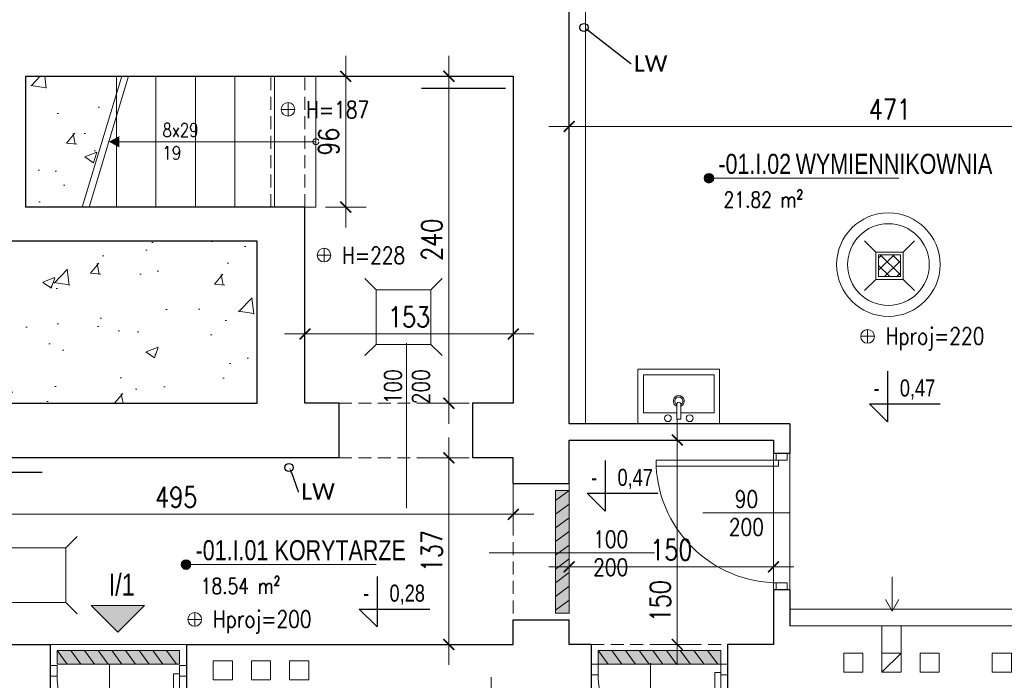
# Model space of a CAD drawing. Header units: millimetres. Extents: x 284606 to 569416, y -192995 to -95103.
# Tile 160 of 178: x 313052 to 313775, y -101650 to -101165. Entities that reach past the tile are written whole.
import ezdxf
from ezdxf import colors
from ezdxf.entities.mleader import LeaderData, LeaderLine
from ezdxf.enums import TextEntityAlignment as Align
from ezdxf.lldxf.tags import DXFTag
from ezdxf.math import Vec2, Vec3

# ---------------------------------------------------------------- set-up
doc = ezdxf.new("R2010")
doc.units = ezdxf.units.MM
doc.linetypes.add('HIDDEN', pattern=[9.525, 6.35, -3.175])
doc.layers.get('0').update_dxf_attribs({"lineweight": 0})
for name, color, linetype, lineweight in [('!STR_Konstrukcja 0.20', 200, 'Continuous', 20), ('!STR_Konstrukcja 0.30', 64, 'Continuous', 30), ('!STR_Opisy 0.09', 8, 'Continuous', 9), ('!STR_Przerywana 0.09', 8, 'HIDDEN', 9), ('!STR_Stolarka drzwiowa', 30, 'Continuous', 15), ('!STR_Wymiarowanie', 254, 'Continuous', 9)]:
    doc.layers.add(name, color=color, linetype=linetype, lineweight=lineweight)
for name, color, linetype, lineweight, true_color in [('!STR_Kreskowanie ścian', 7, 'Continuous', 5, 0xa6a6a6), ('!STR_opaski okien', 7, 'Continuous', 5, 0xf7e5df), ('!STR_Wentylacja', 7, 'Continuous', 15, 0x3399ff), ('EKO Wyposażenie', 7, 'Continuous', 5, 0x919191), ('IS_Powrót', 5, 'SOLID', 30, 0x0000ff)]:
    doc.layers.add(name, color=color, linetype=linetype, lineweight=lineweight, true_color=true_color)
doc.layers.add('!STR_Obrysy pomieszczeń', color=215, linetype='Continuous', lineweight=9, plot=False)
doc.layers.add('AB1 - OPISY', color=7, linetype='Continuous')
doc.layers.add('I__KANALIZACJA_SAN', color=7, linetype='KAN_SAN', true_color=0x753b00)
doc.styles.add('1_50', font='txt', dxfattribs={"width": 0.8})
doc.styles.add('AB_Arial', font='NirmalaS.ttf')
doc.styles.add('EKO 1-10', font='romans.shx', dxfattribs={"width": 0.8, "height": 15})
doc.styles.add('EKO 1-5', font='romans.shx', dxfattribs={"width": 0.8, "height": 10})
doc.styles.get("Standard").update_dxf_attribs({"font": 'calibri.ttf'})
doc.linetypes.add('KAN_SAN', pattern='A,20,-7,["KS",Standard,S=5,R=0,X=-5,Y=-2.5],-6', length=33)
tags = doc.linetypes.add('SOLID', pattern=[10, 10, 0]).pattern_tags.tags
tags[6:7] = [DXFTag(74, 4), DXFTag(75, 0), DXFTag(340, '0'), DXFTag(46, 0.0), DXFTag(50, 0.0), DXFTag(44, 0.0), DXFTag(45, 0.0)]
tags[4:5] = [DXFTag(74, 4), DXFTag(75, 0), DXFTag(340, '0'), DXFTag(46, 0.0), DXFTag(50, 0.0), DXFTag(44, 0.0), DXFTag(45, 0.0)]
doc.dimstyles.new('EKO wymiar 1-10', dxfattribs={"dimtxt": 15, "dimasz": 8, "dimexe": 15, "dimexo": 15, "dimgap": 5, "dimtad": 1, "dimdec": 0, "dimtxsty": 'EKO 1-10', "dimblk": 'ARCHTICK', "dimcen": 10, "dimdle": 15, "dimclrd": 256, "dimclre": 256, "dimclrt": 256, "dimazin": 2, "dimtfac": 1, "dimtdec": 0, "dimtmove": 2, "dimatfit": 3, "dimldrblk": 'ARCHTICK', "dimfxl": 15, "dimfxlon": 1, "dimlwd": -1, "dimlwe": -1, "dimarcsym": 0})
pattern_1 = [(50, (25876.69, -844.5), (91.092334, -7.969543), [9.525, -104.775]), (355, (25876.69, -844.5), (-17.62171, 95.528423), [7.62, -83.820292]), (100.451445, (25884.28, -845.16), (73.470624, 87.558876), [8.095004, -89.045122]), (46.1842, (25876.69, -819.1), (135.53952, -21.021164), [14.2875, -157.1625]), (96.63556, (25887.99, -820.85), (118.702067, 123.71306), [12.14251, -133.567804]), (351.18415, (25876.69, -819.1), (118.70207, 123.71306), [11.429984, -125.729866]), (21, (25889.39, -825.45), (75.807196, -51.1326), [9.525, -104.775]), (326, (25889.39, -825.45), (30.901014, 92.093983), [7.62, -83.82]), (71.451445, (25895.71, -829.71), (106.70821, 40.961384), [8.095004, -89.04497]), (37.5, (25876.693, -844.5), (1.5443016, 42.2775194), [0, -82.804, 0, -85.09, 0, -84.1375]), (7.5, (25876.693, -844.5), (33.409831, 50.0902874), [0, -48.514, 0, -80.899, 0, -32.0675]), (327.5, (25848.372, -844.5), (67.7952976, -2.864372), [0, -31.75, 0, -99.06, 0, -131.445]), (317.5, (25835.67, -844.5), (74.064591, 12.713246), [0, -41.275, 0, -65.786, 0, -93.345])]

# ---------------------------------------------------------------- blocks, each defined once
blk = doc.blocks.new('*U120')
at = {"layer": '!STR_Opisy 0.09', "linetype": 'Continuous'}
blk.add_line((0, 32.11), (0, -89.22), dxfattribs=at)
at = {"layer": '!STR_Opisy 0.09', "linetype": 'Continuous', "style": 'EKO 1-5', "width": 0.8}
blk.add_attdef('SZER', text='', height=12.5, rotation=270, dxfattribs=at).set_placement((0, 0), align=Align.BOTTOM_CENTER)
at = {"layer": '!STR_Opisy 0.09', "ltscale": 0.7, "style": 'EKO 1-5', "width": 0.8}
blk.add_attdef('WYS', text='', height=12.5, rotation=270, dxfattribs=at).set_placement((-10.53, 0), align=Align.MIDDLE_CENTER)
at = {"layer": '!STR_Opisy 0.09', "linetype": 'Continuous', "style": 'EKO 1-5', "width": 0.8}
blk.add_attdef('HP=', (50.53, -134.58), '', height=12.5, rotation=180, dxfattribs=at)
blk = doc.blocks.new('NR MIESZ')
h = blk.add_hatch(color=256)
h.dxf.hatch_style = 1
h.paths.add_polyline_path([(-24.54, -24.54), (0, 0), (24.54, -24.54)])
blk.add_lwpolyline([(-24.54, -24.54), (0, 0), (24.54, -24.54), (-24.54, -24.54)])
at = {"ltscale": 1.5, "style": 'AB_Arial', "width": 0.8}
for p in [(-33.22, -50.58), (-33.22, -83)]:
    blk.add_attdef('NR_POM.', p, '', height=20, rotation=0, dxfattribs=at)
blk = doc.blocks.new('_ArchTick')
at = {"color": 0, "linetype": 'ByBlock', "const_width": 0.15}
blk.add_lwpolyline([(-0.5, -0.5), (0.5, 0.5)], dxfattribs=at)
blk = doc.blocks.new('*D990')
at = {"layer": '!STR_Wymiarowanie', "ltscale": 1.5, "transparency": 16777216}
for p, q in [((313455.74, -101228.15), (313455.74, -101258.15)), ((313926.74, -101228.15), (313926.74, -101258.15)), ((313440.74, -101243.15), (313941.74, -101243.15))]:
    blk.add_line(p, q, dxfattribs=at)
at = {"layer": 'Defpoints', "color": 0, "ltscale": 1.5, "transparency": 16777216}
for p in [(313455.74, -101062.36), (313926.74, -101062.36), (313926.74, -101243.15)]:
    blk.add_point(p, dxfattribs=at)
at = {"layer": '!STR_Wymiarowanie', "ltscale": 1.5, "transparency": 16777216, "xscale": 8, "yscale": 8, "zscale": 8, "rotation": 180}
blk.add_blockref('_ArchTick', (313455.74, -101243.15), dxfattribs=at)
at = {"layer": '!STR_Wymiarowanie', "ltscale": 1.5, "transparency": 16777216, "xscale": 8, "yscale": 8, "zscale": 8}
blk.add_blockref('_ArchTick', (313926.74, -101243.15), dxfattribs=at)
at = {"layer": '!STR_Wymiarowanie', "ltscale": 1.5, "transparency": 16777216, "insert": (313691.24, -101230.65), "char_height": 15, "attachment_point": 5, "style": 'EKO 1-10'}
blk.add_mtext('471', dxfattribs=at)
blk = doc.blocks.new('*D993')
at = {"layer": '!STR_Wymiarowanie', "ltscale": 1.5, "transparency": 16777216}
for p, q in [((313398.47, -102181.36), (313398.47, -101647.36)), ((313383.47, -101662.36), (313413.47, -101662.36)), ((313383.47, -102166.36), (313413.47, -102166.36))]:
    blk.add_line(p, q, dxfattribs=at)
at = {"layer": 'Defpoints', "color": 0, "ltscale": 1.5, "transparency": 16777216}
for p in [(313348.74, -101662.36), (313398.47, -101662.36), (313348.74, -102166.36)]:
    blk.add_point(p, dxfattribs=at)
at = {"layer": '!STR_Wymiarowanie', "ltscale": 1.5, "transparency": 16777216, "xscale": 8, "yscale": 8, "zscale": 8}
for p, rotation in [((313398.47, -101662.36), 90), ((313398.47, -102166.36), 270)]:
    blk.add_blockref('_ArchTick', p, dxfattribs=dict(at, rotation=rotation))
at = {"layer": '!STR_Wymiarowanie', "ltscale": 1.5, "transparency": 16777216, "insert": (313385.97, -101914.36), "char_height": 15, "attachment_point": 5, "rotation": 90, "style": 'EKO 1-10'}
blk.add_mtext('504', dxfattribs=at)
blk = doc.blocks.new('*D972')
at = {"layer": '!STR_Wymiarowanie', "ltscale": 1.5, "transparency": 16777216}
for p, q in [((313291.73, -101317.36), (313291.73, -101191.36)), ((313276.74, -101206.36), (313306.73, -101206.36)), ((313276.74, -101302.36), (313306.73, -101302.36))]:
    blk.add_line(p, q, dxfattribs=at)
at = {"layer": 'Defpoints', "color": 0, "ltscale": 1.5, "transparency": 16777216}
for p in [(313261.74, -101206.36), (313291.73, -101206.36), (313261.74, -101302.36)]:
    blk.add_point(p, dxfattribs=at)
at = {"layer": '!STR_Wymiarowanie', "ltscale": 1.5, "transparency": 16777216, "xscale": 8, "yscale": 8, "zscale": 8}
for p, rotation in [((313291.73, -101206.36), 90), ((313291.73, -101302.36), 270)]:
    blk.add_blockref('_ArchTick', p, dxfattribs=dict(at, rotation=rotation))
at = {"layer": '!STR_Wymiarowanie', "ltscale": 1.5, "transparency": 16777216, "insert": (313279.23, -101254.36), "char_height": 15, "attachment_point": 5, "rotation": 90, "style": 'EKO 1-10'}
blk.add_mtext('96', dxfattribs=at)
blk = doc.blocks.new('*D973')
at = {"layer": '!STR_Wymiarowanie', "ltscale": 1.5, "transparency": 16777216}
for p, q in [((313367.43, -101191.36), (313367.43, -101461.36)), ((313382.43, -101206.36), (313352.43, -101206.36)), ((313382.43, -101446.36), (313352.43, -101446.36))]:
    blk.add_line(p, q, dxfattribs=at)
at = {"layer": 'Defpoints', "color": 0, "ltscale": 1.5, "transparency": 16777216}
for p in [(313414.74, -101206.36), (313367.43, -101446.36), (313414.74, -101446.36)]:
    blk.add_point(p, dxfattribs=at)
at = {"layer": '!STR_Wymiarowanie', "ltscale": 1.5, "transparency": 16777216, "xscale": 8, "yscale": 8, "zscale": 8}
for p, rotation in [((313367.43, -101206.36), 90), ((313367.43, -101446.36), 270)]:
    blk.add_blockref('_ArchTick', p, dxfattribs=dict(at, rotation=rotation))
at = {"layer": '!STR_Wymiarowanie', "ltscale": 1.5, "transparency": 16777216, "insert": (313354.93, -101326.36), "char_height": 15, "attachment_point": 5, "rotation": 90, "style": 'EKO 1-10'}
blk.add_mtext('240', dxfattribs=at)
blk = doc.blocks.new('*D974')
at = {"layer": '!STR_Wymiarowanie', "ltscale": 1.5, "transparency": 16777216}
for p, q in [((313367.43, -101471.36), (313367.43, -101638.36)), ((313382.43, -101486.36), (313352.43, -101486.36)), ((313382.43, -101623.36), (313352.43, -101623.36))]:
    blk.add_line(p, q, dxfattribs=at)
at = {"layer": 'Defpoints', "color": 0, "ltscale": 1.5, "transparency": 16777216}
for p in [(313414.74, -101486.36), (313367.43, -101623.36), (313414.74, -101623.36)]:
    blk.add_point(p, dxfattribs=at)
at = {"layer": '!STR_Wymiarowanie', "ltscale": 1.5, "transparency": 16777216, "xscale": 8, "yscale": 8, "zscale": 8}
for p, rotation in [((313367.43, -101486.36), 90), ((313367.43, -101623.36), 270)]:
    blk.add_blockref('_ArchTick', p, dxfattribs=dict(at, rotation=rotation))
at = {"layer": '!STR_Wymiarowanie', "ltscale": 1.5, "transparency": 16777216, "insert": (313354.93, -101554.86), "char_height": 15, "attachment_point": 5, "rotation": 90, "style": 'EKO 1-10'}
blk.add_mtext('137', dxfattribs=at)
blk = doc.blocks.new('*D975')
at = {"layer": '!STR_Wymiarowanie', "ltscale": 1.5, "transparency": 16777216}
for p, q in [((313261.74, -101410.49), (313261.74, -101380.49)), ((313414.74, -101410.49), (313414.74, -101380.49)), ((313246.74, -101395.49), (313429.74, -101395.49))]:
    blk.add_line(p, q, dxfattribs=at)
at = {"layer": 'Defpoints', "color": 0, "ltscale": 1.5, "transparency": 16777216}
for p in [(313414.74, -101395.49), (313261.74, -101446.36), (313414.74, -101446.36)]:
    blk.add_point(p, dxfattribs=at)
at = {"layer": '!STR_Wymiarowanie', "ltscale": 1.5, "transparency": 16777216, "xscale": 8, "yscale": 8, "zscale": 8, "rotation": 180}
blk.add_blockref('_ArchTick', (313261.74, -101395.49), dxfattribs=at)
at = {"layer": '!STR_Wymiarowanie', "ltscale": 1.5, "transparency": 16777216, "xscale": 8, "yscale": 8, "zscale": 8}
blk.add_blockref('_ArchTick', (313414.74, -101395.49), dxfattribs=at)
at = {"layer": '!STR_Wymiarowanie', "ltscale": 1.5, "transparency": 16777216, "insert": (313338.24, -101382.99), "char_height": 15, "attachment_point": 5, "style": 'EKO 1-10'}
blk.add_mtext('153', dxfattribs=at)
blk = doc.blocks.new('*D976')
at = {"layer": '!STR_Wymiarowanie', "ltscale": 1.5, "transparency": 16777216}
for p, q in [((312919.74, -101512.79), (312919.74, -101542.79)), ((313414.74, -101512.79), (313414.74, -101542.79)), ((313429.74, -101527.79), (312904.74, -101527.79))]:
    blk.add_line(p, q, dxfattribs=at)
at = {"layer": 'Defpoints', "color": 0, "ltscale": 1.5, "transparency": 16777216}
for p in [(312919.74, -101486.36), (313414.74, -101486.36), (312919.74, -101527.79)]:
    blk.add_point(p, dxfattribs=at)
at = {"layer": '!STR_Wymiarowanie', "ltscale": 1.5, "transparency": 16777216, "xscale": 8, "yscale": 8, "zscale": 8, "rotation": 180}
blk.add_blockref('_ArchTick', (312919.74, -101527.79), dxfattribs=at)
at = {"layer": '!STR_Wymiarowanie', "ltscale": 1.5, "transparency": 16777216, "xscale": 8, "yscale": 8, "zscale": 8}
blk.add_blockref('_ArchTick', (313414.74, -101527.79), dxfattribs=at)
at = {"layer": '!STR_Wymiarowanie', "ltscale": 1.5, "transparency": 16777216, "insert": (313167.24, -101515.29), "char_height": 15, "attachment_point": 5, "style": 'EKO 1-10'}
blk.add_mtext('495', dxfattribs=at)
blk = doc.blocks.new('*D977')
at = {"layer": '!STR_Wymiarowanie', "ltscale": 1.5, "transparency": 16777216}
for p, q in [((313455.74, -101551.4), (313455.74, -101581.4)), ((313605.74, -101551.4), (313605.74, -101581.4)), ((313440.74, -101566.4), (313620.74, -101566.4))]:
    blk.add_line(p, q, dxfattribs=at)
at = {"layer": 'Defpoints', "color": 0, "ltscale": 1.5, "transparency": 16777216}
for p in [(313455.74, -101473.36), (313605.74, -101473.36), (313605.74, -101566.4)]:
    blk.add_point(p, dxfattribs=at)
at = {"layer": '!STR_Wymiarowanie', "ltscale": 1.5, "transparency": 16777216, "xscale": 8, "yscale": 8, "zscale": 8, "rotation": 180}
blk.add_blockref('_ArchTick', (313455.74, -101566.4), dxfattribs=at)
at = {"layer": '!STR_Wymiarowanie', "ltscale": 1.5, "transparency": 16777216, "xscale": 8, "yscale": 8, "zscale": 8}
blk.add_blockref('_ArchTick', (313605.74, -101566.4), dxfattribs=at)
at = {"layer": '!STR_Wymiarowanie', "ltscale": 1.5, "transparency": 16777216, "insert": (313530.74, -101553.9), "char_height": 15, "attachment_point": 5, "style": 'EKO 1-10'}
blk.add_mtext('150', dxfattribs=at)
blk = doc.blocks.new('*U1006')
at = {"layer": '!STR_Opisy 0.09', "linetype": 'Continuous'}
blk.add_line((38.49, 8.49), (38.49, -55.74), dxfattribs=at)
at = {"layer": '!STR_Stolarka drzwiowa'}
for points in [[(-5, 6.2), (0, 6.2), (0, -1.8), (-5, -1.8)], [(0, 0), (0, -90), (4.38, -90), (4.38, 0)], [(90, 6.2), (95, 6.2), (95, -1.8), (90, -1.8)]]:
    blk.add_lwpolyline(points, close=True, dxfattribs=at)
blk.add_arc((0, 0), 90, 270, 0, dxfattribs=at)
at = {"layer": '!STR_Opisy 0.09', "linetype": 'Continuous', "style": 'EKO 1-10', "width": 0.8}
blk.add_attdef('SZER', text='', height=12.5, rotation=90, dxfattribs=at).set_placement((38.49, -23.63), align=Align.BOTTOM_CENTER)
at = {"layer": '!STR_Opisy 0.09', "ltscale": 0.7, "style": 'EKO 1-10', "width": 0.8}
blk.add_attdef('WYS', text='', height=12.5, rotation=90, dxfattribs=at).set_placement((49.01, -23.63), align=Align.MIDDLE_CENTER)
blk = doc.blocks.new('wysokosc2')
at = {"ltscale": 2}
for points in [[(-5.06, 0.04), (5.03, 0.04)], [(0, 5.1), (0, -5.1)]]:
    blk.add_lwpolyline(points, dxfattribs=at)
blk.add_circle((0, 0), 5.03, dxfattribs=at)
at = {"ltscale": 2, "style": 'EKO 1-5', "width": 0.8}
blk.add_attdef('WYS', (13.29, -6.01), '', height=12.5, dxfattribs=at)
blk = doc.blocks.new('*U506')
at = {"ltscale": 0.3}
blk.add_hatch(color=256, dxfattribs=at).paths.add_polyline_path([(-0.91, 50, 1), (6.82, 50, 1)])
at = {"ltscale": 1.5}
blk.add_line((17.59, 50), (154.57, 50), dxfattribs=at)
at = {"ltscale": 0.3}
blk.add_lwpolyline([(17.59, 50), (2.95, 50)], dxfattribs=at)
blk.add_circle((2.95, 50), 3.86, dxfattribs=at)
at = {"ltscale": 1.5, "width": 0.8}
for tag, p, height, style in [('NR_POM.', (10.51, 53.45), 16, 'AB_Arial'), ('NAZWA_POMIESZCZENIA', (66.91, 53.45), 16, 'AB_Arial'), ('POSADZKA', (9.08, 4), 12.5, 'EKO 1-5')]:
    blk.add_attdef(tag, p, '', height=height, rotation=0, dxfattribs=dict(at, style=style))
at = {"ltscale": 1.5, "style": 'EKO 1-5', "width": 0.8}
blk.add_attdef('POWIERZCHNIA', text='', height=12.5, rotation=0, dxfattribs=at).set_placement((78.06, 22.91), align=Align.BOTTOM_RIGHT)
blk = doc.blocks.new('*D995')
at = {"layer": '!STR_Wymiarowanie', "ltscale": 1.5, "transparency": 16777216}
for p, q in [((313535.11, -101638.36), (313535.11, -101458.36)), ((313550.11, -101473.36), (313520.11, -101473.36)), ((313550.11, -101623.36), (313520.11, -101623.36))]:
    blk.add_line(p, q, dxfattribs=at)
at = {"layer": 'Defpoints', "color": 0, "ltscale": 1.5, "transparency": 16777216}
for p in [(313535.11, -101473.36), (313605.74, -101473.36), (313605.74, -101623.36)]:
    blk.add_point(p, dxfattribs=at)
at = {"layer": '!STR_Wymiarowanie', "ltscale": 1.5, "transparency": 16777216, "xscale": 8, "yscale": 8, "zscale": 8}
for p, rotation in [((313535.11, -101473.36), 90), ((313535.11, -101623.36), 270)]:
    blk.add_blockref('_ArchTick', p, dxfattribs=dict(at, rotation=rotation))
at = {"layer": '!STR_Wymiarowanie', "ltscale": 1.5, "transparency": 16777216, "insert": (313522.61, -101591.62), "char_height": 15, "attachment_point": 5, "rotation": 90, "style": 'EKO 1-10'}
blk.add_mtext('150', dxfattribs=at)
blk = doc.blocks.new('*U361')
at = {"layer": '!STR_Opisy 0.09', "linetype": 'Continuous'}
blk.add_line((-51.51, 6.91), (-51.51, -57.31), dxfattribs=at)
at = {"layer": '!STR_Stolarka drzwiowa'}
for points in [[(-90, 6.2), (-95, 6.2), (-95, -1.8), (-90, -1.8)], [(0, 0), (0, -90), (-4.38, -90), (-4.38, 0)], [(5, 6.2), (0, 6.2), (0, -1.8), (5, -1.8)]]:
    blk.add_lwpolyline(points, close=True, dxfattribs=at)
blk.add_arc((0, 0), 90, 180, 270, dxfattribs=at)
at = {"layer": '!STR_Opisy 0.09', "linetype": 'Continuous', "style": 'EKO 1-10', "width": 0.8}
blk.add_attdef('SZER', text='', height=12.5, rotation=90, dxfattribs=at).set_placement((-51.51, -25.2), align=Align.BOTTOM_CENTER)
at = {"layer": '!STR_Opisy 0.09', "ltscale": 0.7, "style": 'EKO 1-10', "width": 0.8}
blk.add_attdef('WYS', text='', height=12.5, rotation=90, dxfattribs=at).set_placement((-40.99, -25.2), align=Align.MIDDLE_CENTER)
blk = doc.blocks.new('*U226')
at = {"layer": '!STR_Opisy 0.09', "linetype": 'Continuous'}
blk.add_line((-51.51, 6.91), (-51.51, -57.31), dxfattribs=at)
at = {"layer": '!STR_Stolarka drzwiowa'}
for points in [[(-90, 6.2), (-95, 6.2), (-95, -1.8), (-90, -1.8)], [(0, 0), (0, -90), (-4.38, -90), (-4.38, 0)], [(5, 6.2), (0, 6.2), (0, -1.8), (5, -1.8)]]:
    blk.add_lwpolyline(points, close=True, dxfattribs=at)
blk.add_arc((0, 0), 90, 180, 270, dxfattribs=at)
at = {"layer": '!STR_Opisy 0.09', "linetype": 'Continuous', "style": 'EKO 1-10', "width": 0.8}
blk.add_attdef('SZER', text='', height=12.5, rotation=90, dxfattribs=at).set_placement((-51.51, -25.2), align=Align.BOTTOM_CENTER)
at = {"layer": '!STR_Opisy 0.09', "ltscale": 0.7, "style": 'EKO 1-10', "width": 0.8}
blk.add_attdef('WYS', text='', height=12.5, rotation=90, dxfattribs=at).set_placement((-40.99, -25.2), align=Align.MIDDLE_CENTER)
blk = doc.blocks.new('zlew')
at = {"layer": 'EKO Wyposażenie', "transparency": 33554630}
for p, q in [((-300, 0), (-300, -400)), ((300, 0), (-300, 0)), ((300, 0), (300, -400)), ((15, -34.6), (-15, -34.6)), ((-15, -34.6), (-15, -143)), ((15, -34.6), (15, -143)), ((-15, -80), (-260, -80)), ((-260, -80), (-260, -360)), ((260, -80), (15, -80)), ((260, -80), (260, -360)), ((260, -360), (-260, -360)), ((300, -400), (-300, -400))]:
    blk.add_line(p, q, dxfattribs=at)
for centre in [(-80, -40.5), (80, -40.5)]:
    blk.add_circle(centre, 25, dxfattribs=at)
for centre, radius, start, end in [((0, -166.1), 40, 112.00498, 67.95635), ((0, -166.1), 30, 119.9724, 59.9724), ((0, -143), 15, 180, 0)]:
    blk.add_arc(centre, radius, start, end, dxfattribs=at)

msp = doc.modelspace()

# ---------------------------------------------------------------- hatches: boundary and pattern name
at = {"layer": '!STR_Kreskowanie ścian', "ltscale": 1.5}
h = msp.add_hatch(dxfattribs=at)
h.set_pattern_fill('AR-CONC', color=256, scale=0.5)
h.set_pattern_definition(pattern_1)
h.paths.add_polyline_path([(313226.74, -101327.36), (313031.74, -101327.36), (313031.74, -101206.36), (312927.11, -101206.36), (312927.11, -101327.36), (312927.11, -101446.36), (313226.74, -101446.36)])
h.paths.add_polyline_path([(314211.07, -101095.36), (314100.07, -101095.36), (313965.07, -101095.36), (313965.07, -101203.36), (314100.07, -101203.36), (314100.07, -101413.36), (314211.07, -101413.36)])
h = msp.add_hatch(dxfattribs=at)
h.set_pattern_fill('AR-CONC', color=256, scale=0.5)
h.set_pattern_definition(pattern_1)
h.paths.add_polyline_path([(313127.3, -101206.36), (313056.74, -101206.36), (313056.74, -101302.36), (313098.3, -101302.36)])
h.paths.add_polyline_path([(314070.07, -101228.36), (313965.07, -101228.36), (313965.07, -101309.86), (314070.07, -101285.36)])
at = {"layer": '!STR_opaski okien', "ltscale": 1.5, "true_color": 0x000000}
h = msp.add_hatch(color=18, dxfattribs=at)
h.dxf.hatch_style = 1
h.paths.add_polyline_path([(313455.74, -101520.41), (313455.74, -101510.36), (313445.74, -101517.75), (313445.74, -101527.81)])
h.paths.add_polyline_path([(313455.74, -101540.51), (313455.74, -101530.46), (313445.74, -101537.86), (313445.74, -101547.91)])
h.paths.add_polyline_path([(313455.74, -101560.62), (313455.74, -101550.56), (313445.74, -101557.96), (313445.74, -101568.01)])
h.paths.add_polyline_path([(313455.74, -101580.72), (313455.74, -101570.67), (313445.74, -101578.07), (313445.74, -101588.12)])
h.paths.add_polyline_path([(313445.74, -101600.36), (313455.74, -101600.36), (313455.74, -101590.77), (313445.74, -101598.17)])
at = {"layer": '!STR_opaski okien', "ltscale": 1.5, "true_color": 0xf5f500}
h = msp.add_hatch(color=2, dxfattribs=at)
h.dxf.hatch_style = 1
h.paths.add_polyline_path([(313455.74, -101510.36), (313445.74, -101510.36), (313445.74, -101517.75)])
h.paths.add_polyline_path([(313455.74, -101530.46), (313455.74, -101520.41), (313445.74, -101527.81), (313445.74, -101537.86)])
h.paths.add_polyline_path([(313455.74, -101550.56), (313455.74, -101540.51), (313445.74, -101547.91), (313445.74, -101557.96)])
h.paths.add_polyline_path([(313455.74, -101570.67), (313455.74, -101560.62), (313445.74, -101568.01), (313445.74, -101578.07)])
h.paths.add_polyline_path([(313455.74, -101590.77), (313455.74, -101580.72), (313445.74, -101588.12), (313445.74, -101598.17)])
at = {"layer": '!STR_opaski okien', "ltscale": 1.5, "true_color": 0x000000}
h = msp.add_hatch(color=18, dxfattribs=at)
h.dxf.hatch_style = 1
h.paths.add_polyline_path([(313089.79, -101627.78), (313079.74, -101627.78), (313087.14, -101637.78), (313097.19, -101637.78)])
h.paths.add_polyline_path([(313109.89, -101627.78), (313099.84, -101627.78), (313107.24, -101637.78), (313117.29, -101637.78)])
h.paths.add_polyline_path([(313130, -101627.78), (313119.95, -101627.78), (313127.34, -101637.78), (313137.4, -101637.78)])
h.paths.add_polyline_path([(313150.1, -101627.78), (313140.05, -101627.78), (313147.45, -101637.78), (313157.5, -101637.78)])
h.paths.add_polyline_path([(313169.74, -101637.78), (313169.74, -101627.78), (313160.16, -101627.78), (313167.55, -101637.78)])
at = {"layer": '!STR_opaski okien', "ltscale": 1.5, "true_color": 0xf5f500}
h = msp.add_hatch(color=2, dxfattribs=at)
h.dxf.hatch_style = 1
h.paths.add_polyline_path([(313079.74, -101627.78), (313079.74, -101637.78), (313087.14, -101637.78)])
h.paths.add_polyline_path([(313099.84, -101627.78), (313089.79, -101627.78), (313097.19, -101637.78), (313107.24, -101637.78)])
h.paths.add_polyline_path([(313119.95, -101627.78), (313109.89, -101627.78), (313117.29, -101637.78), (313127.34, -101637.78)])
h.paths.add_polyline_path([(313140.05, -101627.78), (313130, -101627.78), (313137.4, -101637.78), (313147.45, -101637.78)])
h.paths.add_polyline_path([(313160.16, -101627.78), (313150.1, -101627.78), (313157.5, -101637.78), (313167.55, -101637.78)])
at = {"layer": '!STR_opaski okien', "ltscale": 1.5, "true_color": 0x000000}
h = msp.add_hatch(color=18, dxfattribs=at)
h.dxf.hatch_style = 1
h.paths.add_polyline_path([(313487.06, -101627.78), (313477.01, -101627.78), (313484.41, -101637.78), (313494.46, -101637.78)])
h.paths.add_polyline_path([(313507.17, -101627.78), (313497.12, -101627.78), (313504.52, -101637.78), (313514.57, -101637.78)])
h.paths.add_polyline_path([(313527.27, -101627.78), (313517.22, -101627.78), (313524.62, -101637.78), (313534.67, -101637.78)])
h.paths.add_polyline_path([(313547.38, -101627.78), (313537.33, -101627.78), (313544.72, -101637.78), (313554.78, -101637.78)])
h.paths.add_polyline_path([(313567.01, -101637.78), (313567.01, -101627.78), (313557.43, -101627.78), (313564.83, -101637.78)])
at = {"layer": '!STR_opaski okien', "ltscale": 1.5, "true_color": 0xf5f500}
h = msp.add_hatch(color=2, dxfattribs=at)
h.dxf.hatch_style = 1
h.paths.add_polyline_path([(313477.01, -101627.78), (313477.01, -101637.78), (313484.41, -101637.78)])
h.paths.add_polyline_path([(313497.12, -101627.78), (313487.06, -101627.78), (313494.46, -101637.78), (313504.52, -101637.78)])
h.paths.add_polyline_path([(313517.22, -101627.78), (313507.17, -101627.78), (313514.57, -101637.78), (313524.62, -101637.78)])
h.paths.add_polyline_path([(313537.33, -101627.78), (313527.27, -101627.78), (313534.67, -101637.78), (313544.72, -101637.78)])
h.paths.add_polyline_path([(313557.43, -101627.78), (313547.38, -101627.78), (313554.78, -101637.78), (313564.83, -101637.78)])
at = {"layer": '!STR_Opisy 0.09', "linetype": 'Continuous'}
h = msp.add_hatch(color=256, dxfattribs=at)
h.dxf.hatch_style = 1
h.paths.add_polyline_path([(313125.52, -101258.53), (313117.9, -101254.36), (313125.52, -101254.36)])
h.paths.add_polyline_path([(313125.52, -101254.36), (313117.9, -101254.36), (313125.52, -101250.18)])
at = {"layer": '!STR_Opisy 0.09'}
h = msp.add_hatch(dxfattribs=at)
h.set_pattern_fill('ANSI37', color=256, scale=2)
h.set_pattern_definition([(45, (313693.739, -101364.903), (-4.4901, 4.4901), []), (135, (313693.739, -101364.903), (-4.4901, -4.4901), [])])
h.paths.add_polyline_path([(313698.96, -101337.41), (313682.96, -101337.41), (313682.96, -101353.41), (313698.96, -101353.41)])

# ---------------------------------------------------------------- linework, layer by layer
at = {"layer": '!STR_Konstrukcja 0.20', "ltscale": 1.5}
for p, q in [((313123.3, -101206.36), (313123.3, -101302.36)), ((313152.3, -101206.36), (313152.3, -101302.36)), ((313181.3, -101206.36), (313181.3, -101302.36)), ((313210.3, -101206.36), (313210.3, -101302.36)), ((313239.3, -101206.36), (313239.3, -101302.36)), ((313269.81, -101206.36), (313269.81, -101302.36)), ((313269.81, -101302.36), (313261.74, -101302.36))]:
    msp.add_line(p, q, dxfattribs=at)
at = {"layer": '!STR_Konstrukcja 0.30', "ltscale": 1.5}
for p, q in [((313286.74, -101446.36), (313286.74, -101486.36)), ((313384.74, -101446.36), (313384.74, -101486.36)), ((313617.72, -101483.2), (313605.72, -101483.2)), ((313414.74, -101505.36), (313455.74, -101505.36)), ((313617.72, -101583.2), (313605.72, -101583.2)), ((313414.74, -101605.36), (313455.74, -101605.36)), ((313074.74, -101623.36), (313074.74, -101663.36)), ((313174.74, -101623.36), (313174.74, -101663.36)), ((313472.01, -101623.36), (313472.01, -101662.36)), ((313572.01, -101623.36), (313572.01, -101662.36))]:
    msp.add_line(p, q, dxfattribs=at)
for points in [[(313472.01, -101461.36), (313455.74, -101461.36), (313455.74, -101095.36), (313592.96, -101095.36)], [(313261.74, -101302.36), (313056.74, -101302.36), (313056.74, -101206.36), (313414.74, -101206.36), (313414.74, -101302.36)], [(313261.74, -101206.36), (313414.74, -101206.36), (313414.74, -101446.36), (313384.74, -101446.36)], [(313286.74, -101446.36), (313261.74, -101446.36), (313261.74, -101302.36)], [(312927.11, -101327.36), (312927.11, -101446.36), (313226.74, -101446.36), (313226.74, -101327.36), (313031.74, -101327.36)], [(313617.74, -101461.36), (313472.01, -101461.36)], [(313617.74, -101461.36), (313617.72, -101483.2)], [(313455.74, -101505.36), (313455.74, -101473.36), (313472.01, -101473.36)], [(313472.01, -101473.36), (313605.74, -101473.36), (313605.74, -101483.2)], [(313617.74, -101583.2), (313617.74, -101609.64), (313926.74, -101609.36), (313926.74, -101479.36)], [(313286.74, -101486.36), (312919.74, -101486.36), (312919.74, -101512.79)], [(313414.74, -101505.36), (313414.74, -101486.36), (313384.74, -101486.36)], [(313605.72, -101583.2), (313605.74, -101623.36), (313572.01, -101623.36)], [(313174.74, -101623.36), (313414.74, -101623.36), (313414.74, -101605.36)], [(313472.01, -101623.36), (313455.74, -101623.36), (313455.74, -101605.36)], [(312919.74, -101617.79), (312919.74, -101623.36), (313074.74, -101623.36)]]:
    msp.add_lwpolyline(points, dxfattribs=at)
at = {"layer": '!STR_Obrysy pomieszczeń', "ltscale": 0.3}
msp.add_lwpolyline([(313455.74, -101095.36), (313926.74, -101095.36), (313926.74, -101609.36), (313617.72, -101609.64), (313617.72, -101461.36), (313455.74, -101461.36)], close=True, dxfattribs=at)
for points in [[(312919.74, -101486.36), (313286.74, -101486.36), (313286.74, -101446.36), (313261.74, -101446.36), (313261.74, -101302.36), (313056.74, -101302.36), (313056.74, -101206.36), (313414.74, -101206.36), (313414.74, -101446.36), (313384.74, -101446.36), (313384.74, -101486.36), (313414.74, -101486.36), (313414.74, -101505.36), (313455.74, -101505.36), (313455.74, -101473.36), (313605.72, -101473.36), (313605.72, -101623.36), (313572.01, -101623.36), (313572.01, -101782.36)], [(313472.01, -101662.49), (313472.01, -101623.36), (313455.74, -101623.36), (313455.74, -101605.36), (313414.74, -101605.36), (313414.74, -101623.36), (312919.74, -101623.36)]]:
    msp.add_lwpolyline(points, dxfattribs=at)
at = {"layer": '!STR_Opisy 0.09'}
for points in [[(313467.74, -101460.86), (313467.74, -101107.53), (313914.74, -101107.19), (313914.74, -101597.36), (313617.74, -101597.36)], [(313680.96, -101335.41), (313672.67, -101327.12)], [(313700.96, -101335.41), (313709.25, -101327.12)], [(313680.96, -101335.41), (313680.96, -101355.41), (313700.96, -101355.41), (313700.96, -101335.41), (313680.96, -101335.41)], [(313314.1, -101362.99), (313305.81, -101354.7)], [(313354.1, -101362.99), (313362.39, -101354.7)], [(313680.96, -101355.41), (313672.67, -101363.69)], [(313700.96, -101355.41), (313709.25, -101363.69)], [(313314.1, -101362.99), (313314.11, -101403.11), (313354.11, -101403.11), (313354.1, -101362.99), (313314.1, -101362.99)], [(313314.11, -101403.11), (313305.82, -101411.4)], [(313354.11, -101403.11), (313362.39, -101411.4)], [(313086.27, -101552.38), (313094.56, -101544.09)], [(313046.27, -101552.38), (313046.28, -101592.51), (313086.28, -101592.51), (313086.27, -101552.38), (313046.27, -101552.38)], [(313086.28, -101592.51), (313094.56, -101600.79)]]:
    msp.add_lwpolyline(points, dxfattribs=at)
at = {"layer": '!STR_Opisy 0.09', "linetype": 'Continuous'}
msp.add_lwpolyline([(313119.9, -101254.36), (313269.81, -101254.36)], dxfattribs=at)
at = {"layer": '!STR_Opisy 0.09'}
msp.add_lwpolyline([(313682.96, -101337.41), (313682.96, -101353.41), (313698.96, -101353.41), (313698.96, -101337.41)], close=True, dxfattribs=at)
at = {"layer": '!STR_Opisy 0.09', "linetype": 'HIDDEN', "ltscale": 2}
msp.add_circle((313269.81, -101254.36), 2.17, dxfattribs=at)
at = {"layer": '!STR_Opisy 0.09'}
for radius in [38, 30]:
    msp.add_circle((313690.13, -101344.56), radius, dxfattribs=at)
at = {"layer": '!STR_Przerywana 0.09', "ltscale": 1.5}
for p, q in [((313236.74, -101302.36), (313236.74, -101206.36)), ((313261.74, -101302.36), (313261.74, -101206.36)), ((313261.74, -101302.36), (313261.74, -101206.36)), ((313286.74, -101446.36), (313384.74, -101446.36)), ((313605.72, -101483.2), (313605.72, -101585.54)), ((313617.72, -101483.2), (313617.72, -101585.54)), ((313286.74, -101486.36), (313384.74, -101486.36)), ((313414.74, -101505.36), (313414.74, -101605.36)), ((313455.74, -101505.36), (313455.74, -101608.04)), ((313455.74, -101600.36), (313455.74, -101510.36)), ((313169.74, -101627.78), (313079.74, -101627.78)), ((313472.01, -101623.36), (313574.35, -101623.36)), ((313567.01, -101627.78), (313477.01, -101627.78))]:
    msp.add_line(p, q, dxfattribs=at)
at = {"layer": '!STR_Wentylacja', "ltscale": 1.5}
for p, q in [((313685.41, -101629.77), (313685.41, -101609.36)), ((313699.41, -101629.77), (313699.41, -101609.36)), ((313685.41, -101643.77), (313699.41, -101629.77))]:
    msp.add_line(p, q, dxfattribs=at)
msp.add_lwpolyline([(313692.82, -101573.77), (313692.82, -101598.83), (313687.95, -101590.41), (313692.82, -101598.83), (313697.68, -101590.41)], dxfattribs=at)
for points in [[(313194.49, -101635.38), (313194.49, -101649.38), (313208.49, -101649.38), (313208.49, -101635.38)], [(313222.49, -101635.38), (313222.49, -101649.38), (313236.49, -101649.38), (313236.49, -101635.38)], [(313250.49, -101635.38), (313250.49, -101649.38), (313264.49, -101649.38), (313264.49, -101635.38)], [(313657.41, -101629.77), (313657.41, -101643.77), (313671.41, -101643.77), (313671.41, -101629.77)], [(313685.41, -101629.77), (313685.41, -101643.77), (313699.41, -101643.77), (313699.41, -101629.77)], [(313713.41, -101629.77), (313713.41, -101643.77), (313727.41, -101643.77), (313727.41, -101629.77)], [(313766.41, -101629.77), (313766.41, -101643.77), (313780.41, -101643.77), (313780.41, -101629.77)]]:
    msp.add_lwpolyline(points, close=True, dxfattribs=at)
at = {"layer": '!STR_Wymiarowanie', "ltscale": 1.5}
for p, q in [((313127.3, -101206.36), (313098.3, -101302.36)), ((313132.3, -101206.36), (313103.3, -101302.36)), ((313455.74, -101510.36), (313445.74, -101517.75)), ((313455.74, -101520.41), (313445.74, -101527.81)), ((313455.74, -101530.46), (313445.74, -101537.86)), ((313455.74, -101540.51), (313445.74, -101547.91)), ((313455.74, -101550.56), (313445.74, -101557.96)), ((313455.74, -101560.62), (313445.74, -101568.01)), ((313455.74, -101570.67), (313445.74, -101578.07)), ((313455.74, -101580.72), (313445.74, -101588.12)), ((313455.74, -101590.77), (313445.74, -101598.17)), ((313074.74, -101623.36), (313174.74, -101623.36)), ((313079.74, -101627.78), (313087.14, -101637.78)), ((313089.79, -101627.78), (313097.19, -101637.78)), ((313099.84, -101627.78), (313107.24, -101637.78)), ((313109.89, -101627.78), (313117.29, -101637.78)), ((313119.95, -101627.78), (313127.34, -101637.78)), ((313130, -101627.78), (313137.4, -101637.78)), ((313140.05, -101627.78), (313147.45, -101637.78)), ((313150.1, -101627.78), (313157.5, -101637.78)), ((313160.16, -101627.78), (313167.55, -101637.78)), ((313477.01, -101627.78), (313484.41, -101637.78)), ((313487.06, -101627.78), (313494.46, -101637.78)), ((313497.12, -101627.78), (313504.52, -101637.78)), ((313507.17, -101627.78), (313514.57, -101637.78)), ((313517.22, -101627.78), (313524.62, -101637.78)), ((313527.27, -101627.78), (313534.67, -101637.78)), ((313537.33, -101627.78), (313544.72, -101637.78)), ((313547.38, -101627.78), (313554.78, -101637.78)), ((313557.43, -101627.78), (313564.83, -101637.78))]:
    msp.add_line(p, q, dxfattribs=at)
for points in [[(313455.74, -101510.36), (313455.74, -101600.36), (313445.74, -101600.36), (313445.74, -101510.36)], [(313079.74, -101627.78), (313169.74, -101627.78), (313169.74, -101637.78), (313079.74, -101637.78)], [(313477.01, -101627.78), (313567.01, -101627.78), (313567.01, -101637.78), (313477.01, -101637.78)]]:
    msp.add_lwpolyline(points, close=True, dxfattribs=at)
at = {"layer": 'AB1 - OPISY', "color": 1}
for p, q in [((313689.5, -101422.8), (313689.48, -101459.91)), ((313676.36, -101446.79), (313728.21, -101446.81)), ((313676.36, -101446.79), (313689.48, -101459.91)), ((313482.22, -101488.4), (313482.21, -101525.52)), ((313469.09, -101512.4), (313520.93, -101512.41)), ((313469.09, -101512.4), (313482.21, -101525.52)), ((313314.8, -101573.4), (313314.79, -101610.52)), ((313301.67, -101597.4), (313353.52, -101597.41)), ((313301.67, -101597.4), (313314.79, -101610.52))]:
    msp.add_line(p, q, dxfattribs=at)
at = {"layer": 'I__KANALIZACJA_SAN', "lineweight": 30}
for p, q in [((313347.43, -101215.12), (313409.01, -101215.12)), ((312941.16, -101496.99), (313068.72, -101496.99))]:
    msp.add_line(p, q, dxfattribs=at)
at = {"layer": 'IS_Powrót', "linetype": 'ByBlock'}
for centre in [(313466.68, -101170.56), (313249.99, -101493.48)]:
    msp.add_circle(centre, 3, dxfattribs=at)

# ---------------------------------------------------------------- block references
at = {"layer": '!STR_Konstrukcja 0.30', "ltscale": 1.5}
ref = msp.add_blockref('*U120', (313336.33, -101434.23), dxfattribs=dict(at, xscale=-1))
ref.add_attrib('SZER', '100', dxfattribs={"layer": '!STR_Opisy 0.09', "linetype": 'Continuous', "height": 12.5, "rotation": 90, "style": 'EKO 1-5', "width": 0.8}).set_placement((313336.33, -101434.23), align=Align.BOTTOM_CENTER)
ref.add_attrib('WYS', '200', dxfattribs={"layer": '!STR_Opisy 0.09', "ltscale": 0.7, "height": 12.5, "rotation": 90, "style": 'EKO 1-5', "width": 0.8}).set_placement((313346.86, -101434.23), align=Align.MIDDLE_CENTER)
ref = msp.add_blockref('*U120', (313486.24, -101556.15), dxfattribs=dict(at, xscale=-1, rotation=270))
ref.add_attrib('SZER', '100', dxfattribs={"layer": '!STR_Opisy 0.09', "linetype": 'Continuous', "height": 12.5, "style": 'EKO 1-5', "width": 0.8}).set_placement((313486.24, -101556.15), align=Align.BOTTOM_CENTER)
ref.add_attrib('WYS', '200', dxfattribs={"layer": '!STR_Opisy 0.09', "ltscale": 0.7, "height": 12.5, "style": 'EKO 1-5', "width": 0.8}).set_placement((313486.24, -101566.68), align=Align.MIDDLE_CENTER)
ref = msp.add_blockref('*U120', (313486.24, -101556.15), dxfattribs=dict(at, xscale=-1, rotation=270))
ref.add_attrib('SZER', '100', dxfattribs={"layer": '!STR_Opisy 0.09', "linetype": 'Continuous', "height": 12.5, "style": 'EKO 1-5', "width": 0.8}).set_placement((313486.24, -101556.15), align=Align.BOTTOM_CENTER)
ref.add_attrib('WYS', '200', dxfattribs={"layer": '!STR_Opisy 0.09', "ltscale": 0.7, "height": 12.5, "style": 'EKO 1-5', "width": 0.8}).set_placement((313486.24, -101566.68), align=Align.MIDDLE_CENTER)
at = {"layer": '!STR_Opisy 0.09'}
ref = msp.add_blockref('wysokosc2', (313249.32, -101230.6), dxfattribs=dict(at, xscale=-1, rotation=180))
ref.add_attrib('WYS', 'H=187', (313262.61, -101237.1), dxfattribs={"layer": '0', "ltscale": 2, "height": 12.5, "style": 'EKO 1-5', "width": 0.8})
ref = msp.add_blockref('*U506', (313555.64, -101327.13), dxfattribs=dict(at, xscale=0.9199999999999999, yscale=0.9199999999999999, zscale=0.9199999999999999))
ref.add_attrib('NAZWA_POM', 'WYMIENNIKOWNIA', (313622.09, -101277.96), dxfattribs={"layer": '0', "ltscale": 1.5, "height": 14.72, "rotation": 0, "style": 'AB_Arial', "width": 0.8})
ref.add_attrib('NUMER_POM', '-01.I.02', (313565.31, -101277.96), dxfattribs={"layer": '0', "ltscale": 1.5, "height": 14.72, "rotation": 0, "style": 'AB_Arial', "width": 0.8})
ref.add_attrib('R-SURF', '21.82 m²', dxfattribs={"layer": '0', "ltscale": 1.5, "height": 11.5, "rotation": 0, "style": 'EKO 1-5', "width": 0.8}).set_placement((313627.45, -101306.06), align=Align.BOTTOM_RIGHT)
ref = msp.add_blockref('wysokosc2', (313275.76, -101337.54), dxfattribs=dict(at, xscale=-1, rotation=180))
ref.add_attrib('WYS', 'H=228', (313289.06, -101344.04), dxfattribs={"layer": '0', "ltscale": 2, "height": 12.5, "style": 'EKO 1-5', "width": 0.8})
for p, values in [((313674.87, -101397.24), {'WYS': 'Hproj=220'}), ((313180.87, -101605.01), {'WYS': 'Hproj=200'})]:
    msp.add_blockref('wysokosc2', p, dxfattribs=at).add_auto_attribs(values)
ref = msp.add_blockref('*U506', (313171.79, -101610.73), dxfattribs=dict(at, xscale=0.9199999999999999, yscale=0.9199999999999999, zscale=0.9199999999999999))
ref.add_attrib('NAZWA_POM', 'KORYTARZE', (313239.53, -101561.56), dxfattribs={"layer": '0', "ltscale": 1.5, "height": 14.72, "rotation": 0, "style": 'AB_Arial', "width": 0.8})
ref.add_attrib('NUMER_POM', '-01.I.01', (313181.46, -101561.56), dxfattribs={"layer": '0', "ltscale": 1.5, "height": 14.72, "rotation": 0, "style": 'AB_Arial', "width": 0.8})
ref.add_attrib('R-SURF', '18.54 m²', dxfattribs={"layer": '0', "ltscale": 1.5, "height": 11.5, "rotation": 0, "style": 'EKO 1-5', "width": 0.8}).set_placement((313243.6, -101589.66), align=Align.BOTTOM_RIGHT)
ref = msp.add_blockref('NR MIESZ', (313124.37, -101614.37), dxfattribs=dict(at, xscale=-0.8, yscale=0.8, zscale=0.8, rotation=180))
ref.add_attrib('NR_POM.', 'I/1', (313117.69, -101587.52), dxfattribs={"layer": '0', "ltscale": 1.5, "height": 16, "rotation": 360, "style": 'AB_Arial', "width": 0.8})
at = {"layer": '!STR_Stolarka drzwiowa', "ltscale": 0.3, "rotation": 270}
msp.add_blockref('*U1006', (313609.52, -101488.2), dxfattribs=at).add_auto_attribs({'WYS': '200', 'SZER': '90'})
at = {"layer": '!STR_Stolarka drzwiowa', "ltscale": 0.3}
for name, p in [('*U361', (313169.74, -101644.98)), ('*U226', (313567.01, -101643.98))]:
    msp.add_blockref(name, p, dxfattribs=at).add_auto_attribs({'WYS': '190', 'SZER': '100'})
at = {"layer": '!STR_Wentylacja', "transparency": 33554472, "xscale": 0.1, "yscale": 0.1, "zscale": 0.1, "rotation": 180}
msp.add_blockref('zlew', (313536.24, -101461.36), dxfattribs=at)

# ---------------------------------------------------------------- texts
at = {"layer": '!STR_Opisy 0.09', "ltscale": 2, "insert": (313157.19, -101267.53), "char_height": 10, "attachment_point": 7, "style": 'EKO 1-5'}
msp.add_mtext_dynamic_manual_height_columns('8x29\\P19', width=22.0328, gutter_width=12.5, heights=[0], dxfattribs=at)
at = {"layer": '!STR_Opisy 0.09', "char_height": 12.5, "attachment_point": 1, "style": '1_50'}
for s, insert in [('-    0,47', (313679.21, -101428.87)), ('-    0,47', (313471.94, -101494.48)), ('-    0,28', (313304.52, -101579.47))]:
    msp.add_mtext_dynamic_manual_height_columns(s, width=94.7183, gutter_width=12.5, heights=[0], dxfattribs=dict(at, insert=insert))

# ---------------------------------------------------------------- dimensions: what is measured, and where the dimension line sits
at = {"layer": '!STR_Wymiarowanie', "ltscale": 1.5}
for base, p1, p2, picture, middle in [((313926.74, -101243.15), (313455.74, -101062.36), (313926.74, -101062.36), '*D990', (313691.24, -101230.65)), ((313414.74, -101395.49), (313261.74, -101446.36), (313414.74, -101446.36), '*D975', (313338.24, -101382.99)), ((313605.74, -101566.4), (313455.74, -101473.36), (313605.74, -101473.36), '*D977', (313530.74, -101553.9)), ((312919.74, -101527.79), (313414.74, -101486.36), (312919.74, -101486.36), '*D976', (313167.24, -101515.29))]:
    dim = msp.add_linear_dim(base=base, p1=p1, p2=p2, dimstyle='EKO wymiar 1-10', dxfattribs=at)
    dim.commit()
    dim.dimension.update_dxf_attribs({"geometry": picture, "text_midpoint": middle})
for base, p1, p2, picture, middle in [((313291.73, -101206.36), (313261.74, -101302.36), (313261.74, -101206.36), '*D972', (313279.23, -101254.36)), ((313367.43, -101446.36), (313414.74, -101206.36), (313414.74, -101446.36), '*D973', (313354.93, -101326.36)), ((313367.43, -101623.36), (313414.74, -101486.36), (313414.74, -101623.36), '*D974', (313354.93, -101554.86)), ((313398.47, -101662.36), (313348.74, -102166.36), (313348.74, -101662.36), '*D993', (313385.97, -101914.36))]:
    dim = msp.add_linear_dim(base=base, p1=p1, p2=p2, angle=90, dimstyle='EKO wymiar 1-10', dxfattribs=at)
    dim.commit()
    dim.dimension.update_dxf_attribs({"geometry": picture, "text_midpoint": middle})
dim = msp.add_linear_dim(base=(313535.11, -101473.36), p1=(313605.74, -101623.36), p2=(313605.74, -101473.36), angle=90, dimstyle='EKO wymiar 1-10', dxfattribs=at)
dim.commit()
dim.dimension.update_dxf_attribs({"geometry": '*D995', "text_midpoint": (313522.61, -101591.62), "dimtype": 160})

# ---------------------------------------------------------------- leaders
ml = msp.add_multileader_mtext('Standard', dxfattribs=at)
ml.set_content('LW', color=256)
ml.set_leader_properties()
ml.build(insert=Vec2(0, 0))
ml.multileader.update_dxf_attribs({"text_right_attachment_type": 6, "dogleg_length": 0.36})
ctx = ml.context
ctx.base_point, ctx.char_height, ctx.plane_origin = Vec3(313501.36, -101196.96), 12, Vec3(306627.9, -103952.09)
ctx.right_attachment = 6
notes = []
notes.append((ctx, [(0, (1, 1, 0), (313501, -101196.96), (1, 0), 0.36, [(0, [(313467.09, -101170.57)], 0, [])])]))
ctx.mtext.insert, ctx.mtext.flow_direction = Vec3(313503.36, -101190.93), 5
ml = msp.add_multileader_mtext('Standard', dxfattribs=at)
ml.set_content('LW', color=256)
ml.set_leader_properties()
ml.build(insert=Vec2(0, 0))
ml.multileader.update_dxf_attribs({"text_right_attachment_type": 6, "dogleg_length": 0.36})
ctx = ml.context
ctx.base_point, ctx.char_height, ctx.plane_origin = Vec3(313257.18, -101511.13), 12, Vec3(306411.21, -104275.01)
ctx.right_attachment = 6
notes.append((ctx, [(0, (1, 1, 0), (313256.82, -101511.13), (1, 0), 0.36, [(0, [(313250.4, -101493.49)], 0, [])])]))
ctx.mtext.insert, ctx.mtext.flow_direction = Vec3(313259.18, -101505.1), 5
for ctx, leaders in notes:
    for number, flags, end, landing, length, lines in leaders:
        leader = LeaderData()
        leader.index, (leader.has_last_leader_line, leader.has_dogleg_vector, leader.attachment_direction) = number, flags
        leader.last_leader_point, leader.dogleg_vector, leader.dogleg_length = Vec3(end), Vec3(landing), length
        for number, points, colour, breaks in lines:
            line = LeaderLine()
            line.index, line.vertices, line.color, line.breaks = number, Vec3.list(points), colors.encode_raw_color(colour), breaks
            leader.lines.append(line)
        ctx.leaders.append(leader)

doc.saveas('drawing.dxf')
